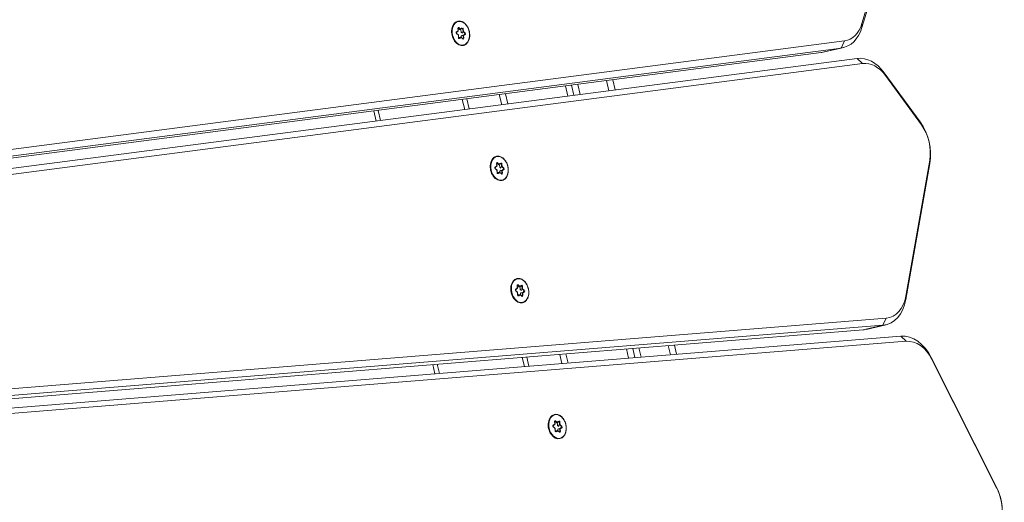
# Model space of a CAD drawing. Extents: x 5477758 to 5478338, y 5918274 to 5918502.
# Tile 104 of 121: x 5477952.204 to 5477952.679, y 5918462.233 to 5918462.466. Entities that reach past the tile are written whole.
import ezdxf

# ---------------------------------------------------------------- set-up
doc = ezdxf.new("R2010")
doc.units = 0
doc.layers.get('0').update_dxf_attribs({"color": 8, "linetype": 'CONTINUOUS', "lineweight": 13})
doc.layers.add('0_PROJEKTOWANE ZABAWKI', color=8, linetype='CONTINUOUS', lineweight=0)

# ---------------------------------------------------------------- blocks, each defined once
blk = doc.blocks.new('zw$CEC1')
for p, q in [((1145.987, -591.837), (1148.444, -593.244)), ((1148.633, -593.292), (1146.176, -591.885)), ((1153.71, -591.583), (1151, -592.734)), ((1151.154, -592.704), (1153.864, -591.553)), ((1153.864, -591.553), (1153.71, -591.583)), ((1155.615, -591.553), (1155.77, -591.583)), ((1155.615, -591.553), (1161.761, -594.164)), ((1161.916, -594.194), (1155.77, -591.583)), ((1171.703, -591.986), (1164.924, -593.637)), ((1165.022, -593.625), (1171.801, -591.975)), ((1171.801, -591.975), (1171.703, -591.986)), ((1151.154, -592.704), (1151, -592.734)), ((1148.444, -593.244), (1148.633, -593.292)), ((1143.858, -659.137), (1150.334, -593.651)), ((1150.334, -593.651), (1150.035, -593.848)), ((1165.022, -593.625), (1164.924, -593.637)), ((1149.07, -594.262), (1142.594, -659.748)), ((1150.035, -593.848), (1143.559, -659.334)), ((1149.07, -594.262), (1149.37, -594.489)), ((1161.761, -594.164), (1161.916, -594.194)), ((1142.894, -659.975), (1149.37, -594.489)), ((1149.37, -594.489), (1149.37, -595.479)), ((1149.375, -595.381), (1149.375, -594.391)), ((1154.586, -657.193), (1163.885, -594.636)), ((1163.885, -594.636), (1163.586, -594.826)), ((1163.586, -594.826), (1154.288, -657.383)), ((1149.37, -595.479), (1142.894, -660.965)), ((1162.576, -595.32), (1153.278, -657.877)), ((1153.576, -658.111), (1162.875, -595.554)), ((1162.576, -595.32), (1162.875, -595.554)), ((1162.875, -595.554), (1162.875, -596.544)), ((1162.886, -595.406), (1162.886, -596.396)), ((1162.875, -596.544), (1153.576, -659.101)), ((1148.875, -605.578), (1148.371, -605.578)), ((1161.988, -605.578), (1161.532, -605.578)), ((1148.341, -605.878), (1148.845, -605.878)), ((1161.487, -605.878), (1161.944, -605.878)), ((1148.173, -607.578), (1148.677, -607.578)), ((1148.706, -607.278), (1148.203, -607.278)), ((1161.691, -607.578), (1161.235, -607.578)), ((1161.735, -607.278), (1161.279, -607.278)), ((1148.144, -607.878), (1148.647, -607.878)), ((1161.19, -607.878), (1161.646, -607.878)), ((1148.36, -610.778), (1147.857, -610.778)), ((1161.215, -610.778), (1160.759, -610.778)), ((1147.827, -611.078), (1148.331, -611.078)), ((1160.714, -611.078), (1161.171, -611.078)), ((1151.103, -611.841), (1151.014, -611.905)), ((1151.025, -611.923), (1151.119, -611.854)), ((1151.068, -611.754), (1151.103, -611.841)), ((1151.119, -611.851), (1151.081, -611.759)), ((1151.118, -611.736), (1151.25, -611.759)), ((1151.118, -611.739), (1151.118, -611.736)), ((1151.119, -611.854), (1151.119, -611.95)), ((1151.245, -611.737), (1151.122, -611.715)), ((1151.156, -611.838), (1151.25, -611.854)), ((1151.333, -611.672), (1151.245, -611.737)), ((1151.25, -611.759), (1151.344, -611.69)), ((1151.25, -611.759), (1151.25, -611.854)), ((1151.25, -611.854), (1151.317, -611.805)), ((1151.344, -611.69), (1151.344, -611.693)), ((1151.394, -611.699), (1151.432, -611.791)), ((1151.394, -611.702), (1151.394, -611.699)), ((1151.405, -611.821), (1151.432, -611.886)), ((1151.444, -611.772), (1151.409, -611.685)), ((1151.432, -611.791), (1151.563, -611.814)), ((1151.432, -611.791), (1151.432, -611.886)), ((1151.567, -611.793), (1151.444, -611.772)), ((1151.58, -611.845), (1151.487, -611.913)), ((1151.5, -611.911), (1151.589, -611.846)), ((1151.563, -611.814), (1151.563, -611.818)), ((1163.852, -611.849), (1163.887, -611.935)), ((1163.903, -611.946), (1163.866, -611.854)), ((1163.902, -611.83), (1164.034, -611.854)), ((1163.902, -611.834), (1163.902, -611.83)), ((1164.029, -611.831), (1163.906, -611.809)), ((1164.117, -611.767), (1164.029, -611.831)), ((1164.034, -611.854), (1164.128, -611.785)), ((1164.034, -611.854), (1164.034, -611.949)), ((1164.128, -611.785), (1164.128, -611.788)), ((1164.179, -611.793), (1164.216, -611.886)), ((1164.179, -611.797), (1164.179, -611.793)), ((1164.228, -611.866), (1164.193, -611.78)), ((1144.323, -612.18), (1144.235, -612.244)), ((1144.246, -612.262), (1144.34, -612.193)), ((1144.246, -612.266), (1144.246, -612.262)), ((1144.257, -612.297), (1144.38, -612.319)), ((1144.389, -612.316), (1144.259, -612.293)), ((1144.288, -612.093), (1144.323, -612.18)), ((1144.34, -612.19), (1144.302, -612.098)), ((1144.32, -612.304), (1144.34, -612.289)), ((1144.339, -612.075), (1144.471, -612.098)), ((1144.339, -612.078), (1144.339, -612.075)), ((1144.34, -612.193), (1144.34, -612.289)), ((1144.466, -612.075), (1144.343, -612.054)), ((1144.377, -612.177), (1144.471, -612.193)), ((1144.38, -612.319), (1144.415, -612.405)), ((1144.429, -612.41), (1144.392, -612.318)), ((1144.554, -612.011), (1144.466, -612.075)), ((1144.471, -612.098), (1144.565, -612.029)), ((1144.471, -612.098), (1144.471, -612.193)), ((1144.471, -612.193), (1144.537, -612.144)), ((1144.565, -612.029), (1144.565, -612.032)), ((1144.615, -612.038), (1144.653, -612.13)), ((1144.615, -612.041), (1144.615, -612.038)), ((1144.626, -612.16), (1144.653, -612.225)), ((1144.665, -612.111), (1144.63, -612.024)), ((1144.653, -612.13), (1144.784, -612.153)), ((1144.653, -612.13), (1144.653, -612.225)), ((1144.653, -612.225), (1144.726, -612.238)), ((1144.788, -612.132), (1144.665, -612.111)), ((1144.704, -612.257), (1144.742, -612.35)), ((1144.704, -612.257), (1144.704, -612.35)), ((1144.801, -612.184), (1144.707, -612.252)), ((1144.721, -612.25), (1144.809, -612.185)), ((1144.756, -612.336), (1144.721, -612.25)), ((1144.784, -612.153), (1144.784, -612.157)), ((1151.025, -611.927), (1151.025, -611.923)), ((1151.036, -611.958), (1151.159, -611.98)), ((1151.168, -611.977), (1151.038, -611.954)), ((1151.099, -611.965), (1151.119, -611.95)), ((1151.159, -611.98), (1151.194, -612.066)), ((1151.208, -612.071), (1151.171, -611.979)), ((1151.354, -612.01), (1151.261, -612.078)), ((1151.27, -612.08), (1151.358, -612.015)), ((1151.484, -612.033), (1151.355, -612.01)), ((1151.358, -612.015), (1151.481, -612.037)), ((1151.432, -611.886), (1151.505, -611.899)), ((1151.484, -611.919), (1151.521, -612.011)), ((1151.484, -611.919), (1151.484, -612.011)), ((1151.535, -611.997), (1151.5, -611.911)), ((1151.521, -612.011), (1151.521, -612.014)), ((1157.08, -612.211), (1156.992, -612.275)), ((1157.002, -612.293), (1157.097, -612.224)), ((1157.002, -612.297), (1157.002, -612.293)), ((1157.013, -612.328), (1157.136, -612.35)), ((1157.145, -612.347), (1157.016, -612.324)), ((1157.045, -612.124), (1157.08, -612.211)), ((1157.096, -612.221), (1157.059, -612.129)), ((1157.076, -612.335), (1157.097, -612.32)), ((1157.095, -612.105), (1157.227, -612.129)), ((1157.095, -612.109), (1157.095, -612.105)), ((1157.097, -612.224), (1157.097, -612.32)), ((1157.222, -612.106), (1157.099, -612.085)), ((1157.134, -612.208), (1157.227, -612.224)), ((1157.31, -612.042), (1157.222, -612.106)), ((1157.227, -612.129), (1157.321, -612.06)), ((1157.227, -612.129), (1157.227, -612.224)), ((1157.227, -612.224), (1157.294, -612.175)), ((1157.321, -612.06), (1157.321, -612.063)), ((1157.372, -612.069), (1157.409, -612.161)), ((1157.372, -612.072), (1157.372, -612.069)), ((1157.382, -612.191), (1157.409, -612.256)), ((1157.421, -612.141), (1157.386, -612.055)), ((1157.409, -612.161), (1157.541, -612.184)), ((1157.409, -612.161), (1157.409, -612.256)), ((1157.409, -612.256), (1157.482, -612.269)), ((1157.544, -612.163), (1157.421, -612.141)), ((1157.461, -612.288), (1157.498, -612.381)), ((1157.461, -612.288), (1157.461, -612.381)), ((1157.557, -612.215), (1157.464, -612.283)), ((1157.477, -612.281), (1157.566, -612.216)), ((1157.512, -612.367), (1157.477, -612.281)), ((1157.541, -612.184), (1157.541, -612.188)), ((1163.887, -611.935), (1163.799, -612)), ((1163.809, -612.018), (1163.904, -611.949)), ((1163.809, -612.022), (1163.809, -612.018)), ((1163.82, -612.053), (1163.943, -612.075)), ((1163.952, -612.072), (1163.823, -612.049)), ((1163.883, -612.06), (1163.904, -612.044)), ((1163.904, -611.949), (1163.904, -612.044)), ((1163.941, -611.933), (1164.034, -611.949)), ((1163.943, -612.075), (1163.978, -612.161)), ((1163.992, -612.166), (1163.955, -612.074)), ((1164.034, -611.949), (1164.101, -611.9)), ((1164.138, -612.105), (1164.045, -612.173)), ((1164.054, -612.174), (1164.142, -612.11)), ((1164.268, -612.127), (1164.139, -612.105)), ((1164.142, -612.11), (1164.265, -612.132)), ((1164.19, -611.916), (1164.216, -611.981)), ((1164.216, -611.886), (1164.348, -611.909)), ((1164.216, -611.886), (1164.216, -611.981)), ((1164.216, -611.981), (1164.289, -611.994)), ((1164.351, -611.888), (1164.228, -611.866)), ((1164.268, -612.013), (1164.305, -612.105)), ((1164.268, -612.013), (1164.268, -612.106)), ((1164.364, -611.94), (1164.271, -612.008)), ((1164.285, -612.006), (1164.373, -611.941)), ((1164.32, -612.092), (1164.285, -612.006)), ((1164.305, -612.105), (1164.305, -612.109)), ((1164.348, -611.909), (1164.348, -611.912)), ((1144.575, -612.349), (1144.482, -612.417)), ((1144.491, -612.419), (1144.579, -612.354)), ((1144.705, -612.372), (1144.575, -612.349)), ((1144.579, -612.354), (1144.702, -612.376)), ((1144.742, -612.35), (1144.742, -612.353)), ((1148.174, -612.658), (1147.671, -612.658)), ((1157.136, -612.35), (1157.171, -612.436)), ((1157.185, -612.441), (1157.148, -612.349)), ((1157.331, -612.38), (1157.238, -612.448)), ((1157.247, -612.45), (1157.335, -612.385)), ((1157.461, -612.403), (1157.332, -612.38)), ((1157.335, -612.385), (1157.458, -612.407)), ((1157.498, -612.381), (1157.498, -612.384)), ((1160.936, -612.658), (1160.48, -612.658)), ((1147.65, -612.87), (1148.153, -612.87)), ((1160.448, -612.87), (1160.904, -612.87)), ((1147.75, -616.946), (1147.247, -616.946)), ((1160.298, -616.946), (1159.842, -616.946)), ((1147.226, -617.158), (1147.729, -617.158)), ((1159.811, -617.158), (1160.267, -617.158))]:
    blk.add_line(p, q)
for centre, major_axis, ratio, start_param, end_param in [((1154.74, -592.795), (-2, 0), 0.707107, 4.171337, 5.253441), ((1154.74, -592.583), (1.7, 0), 0.707107, 1.029744, 2.111848), ((1172.355, -593.323), (-2, 0), 0.707107, 3.961897, 5.044002), ((1172.355, -593.111), (1.7, 0), 0.707107, 0.820305, 1.902409), ((1152.03, -593.947), (-2, 0), 0.707107, 5.253441, 6.213372), ((1152.03, -593.735), (-1.7, 0), 0.707107, 5.253441, 6.213372), ((1147.375, -594.178), (1.7, 0), 0.707107, 6.213372, 7.173303), ((1147.375, -594.391), (2, 0), 0.707107, 6.213372, 7.173303), ((1165.575, -594.974), (-2, 0), 0.707107, 5.044002, 6.178466), ((1165.575, -594.762), (-1.7, 0), 0.707107, 5.044002, 6.178466), ((1160.886, -595.194), (1.7, 0), 0.707107, 6.178466, 7.31293), ((1160.886, -595.406), (2, 0), 0.707107, 6.178466, 7.31293), ((1147.375, -595.381), (2, 0), 0.707107, 6.213372, 6.283185), ((1160.886, -596.396), (2, 0), 0.707107, 6.178466, 6.283185), ((1151.111, -611.746), (-0.045, 0), 0.707107, 4.467995, 6.56239), ((1151.068, -611.765), (0.0139, 0.0056), 0.679724, 0, 1.301881), ((1151.111, -611.756), (-0.03, 0), 0.707107, 4.467995, 6.283185), ((1151.301, -611.89), (0.25, 0), 0.707107, 2.189614, 2.547433), ((1151.103, -611.851), (0.0166, -0.0047), 0.601017, 0.16912, 1.739916), ((1151.122, -611.725), (0.0026, 0.0148), 0.171098, 0.800479, 2.371275), ((1151.245, -611.747), (0.0037, -0.0158), 0.19164, 0.688736, 2.259533), ((1151.301, -611.89), (0.25, 0), 0.707107, 1.142416, 1.510388), ((1151.366, -611.694), (0.045, 0), 0.707107, 0.279204, 2.3736), ((1151.333, -611.683), (-0.0089, 0.0121), 0.508626, 3.748748, 5.319544), ((1151.366, -611.705), (0.03, 0), 0.707107, 0.279204, 2.3736), ((1151.409, -611.696), (-0.0139, -0.0056), 0.679724, 4.443473, 6.01427), ((1151.444, -611.782), (-0.0104, -0.0129), 0.462667, 4.192773, 5.763569), ((1151.301, -611.89), (0.25, 0), 0.707107, 0.130169, 0.46319), ((1151.567, -611.804), (0.0026, 0.0148), 0.171098, 0.800479, 2.371275), ((1151.556, -611.835), (0.03, 0), 0.707107, 0, 1.326402), ((1151.556, -611.824), (0.045, 0), 0.707107, 5.515192, 7.609587), ((1151.589, -611.857), (-0.0089, 0.0121), 0.508626, 5.319544, 6.283185), ((1163.895, -611.84), (-0.045, 0), 0.707107, 4.467995, 6.56239), ((1163.852, -611.86), (0.0139, 0.0056), 0.679724, 0, 1.301881), ((1163.895, -611.851), (-0.03, 0), 0.707107, 4.467995, 6.283185), ((1164.086, -611.985), (0.25, 0), 0.707107, 2.189614, 2.547433), ((1163.906, -611.82), (0.0026, 0.0148), 0.171098, 0.800479, 2.371275), ((1164.029, -611.842), (0.0037, -0.0158), 0.19164, 0.688736, 2.259533), ((1164.086, -611.985), (0.25, 0), 0.707107, 1.142416, 1.510388), ((1164.15, -611.789), (0.045, 0), 0.707107, 0.279204, 2.3736), ((1164.117, -611.777), (-0.0089, 0.0121), 0.508626, 3.748748, 5.319544), ((1164.15, -611.799), (0.03, 0), 0.707107, 0.279204, 2.3736), ((1164.193, -611.791), (-0.0139, -0.0056), 0.679724, 4.443473, 6.01427), ((1144.522, -612.229), (-0.6, 0), 0.707107, 0, 3.141593), ((1144.268, -612.266), (-0.045, 0), 0.707107, 5.515192, 7.609587), ((1144.235, -612.255), (-0.0089, 0.0121), 0.508626, 3.748748, 5.319544), ((1144.268, -612.277), (-0.03, 0), 0.707107, 5.515192, 6.283185), ((1144.257, -612.308), (0.0026, 0.0148), 0.171098, 0, 0.800479), ((1144.522, -612.229), (-0.25, 0), 0.707107, 0.095219, 0.407877), ((1144.332, -612.085), (-0.045, 0), 0.707107, 4.467995, 6.56239), ((1144.288, -612.104), (0.0139, 0.0056), 0.679724, 0, 1.301881), ((1144.332, -612.095), (-0.03, 0), 0.707107, 4.467995, 6.283185), ((1144.522, -612.229), (0.25, 0), 0.707107, 2.189614, 2.547433), ((1144.323, -612.19), (0.0166, -0.0047), 0.601017, 0.16912, 1.739916), ((1144.343, -612.064), (0.0026, 0.0148), 0.171098, 0.800479, 2.371275), ((1144.38, -612.33), (-0.0104, -0.0129), 0.462667, 2.890892, 4.192773), ((1144.466, -612.086), (0.0037, -0.0158), 0.19164, 0.688736, 2.259533), ((1144.522, -612.229), (0.25, 0), 0.707107, 1.142416, 1.510388), ((1144.586, -612.033), (0.045, 0), 0.707107, 0.279204, 2.3736), ((1144.554, -612.021), (-0.0089, 0.0121), 0.508626, 3.748748, 5.319544), ((1144.586, -612.044), (0.03, 0), 0.707107, 0.279204, 2.3736), ((1144.63, -612.035), (-0.0139, -0.0056), 0.679724, 4.443473, 6.01427), ((1144.665, -612.121), (-0.0104, -0.0129), 0.462667, 4.192773, 5.763569), ((1144.522, -612.229), (-0.25, 0), 0.707107, 2.244927, 2.557585), ((1144.713, -612.345), (0.045, 0), 0.707107, 4.467995, 6.56239), ((1144.721, -612.26), (-0.0166, 0.0047), 0.601017, 4.881509, 6.452305), ((1144.756, -612.347), (-0.0139, -0.0056), 0.679724, 4.443473, 6.01427), ((1144.522, -612.229), (0.25, 0), 0.707107, 0.130169, 0.46319), ((1144.788, -612.143), (0.0026, 0.0148), 0.171098, 0.800479, 2.371275), ((1144.777, -612.174), (0.03, 0), 0.707107, 0, 1.326402), ((1144.777, -612.163), (0.045, 0), 0.707107, 5.515192, 7.609587), ((1144.809, -612.196), (-0.0089, 0.0121), 0.508626, 5.319544, 6.283185), ((1151.301, -611.89), (-0.6, 0), 0.707107, 0, 3.141593), ((1151.047, -611.928), (-0.045, 0), 0.707107, 5.515192, 7.609587), ((1151.014, -611.916), (-0.0089, 0.0121), 0.508626, 3.748748, 5.319544), ((1151.047, -611.938), (-0.03, 0), 0.707107, 5.515192, 6.283185), ((1151.036, -611.969), (0.0026, 0.0148), 0.171098, 0, 0.800479), ((1151.301, -611.89), (-0.25, 0), 0.707107, 0.095219, 0.407877), ((1151.159, -611.991), (-0.0104, -0.0129), 0.462667, 2.890892, 4.192773), ((1151.194, -612.077), (0.0139, 0.0056), 0.679724, 0, 1.301881), ((1151.237, -612.058), (-0.045, 0), 0.707107, 0.279204, 2.3736), ((1151.301, -611.89), (-0.25, 0), 0.707107, 1.152569, 1.475438), ((1151.27, -612.09), (-0.0089, 0.0121), 0.508626, 5.319544, 6.283185), ((1151.358, -612.026), (0.0037, -0.0158), 0.19164, 2.259533, 3.223174), ((1151.301, -611.89), (-0.25, 0), 0.707107, 2.244927, 2.557585), ((1151.492, -612.006), (0.045, 0), 0.707107, 4.467995, 6.56239), ((1151.481, -612.048), (0.0026, 0.0148), 0.171098, 0, 0.800479), ((1151.5, -611.922), (-0.0166, 0.0047), 0.601017, 4.881509, 6.452305), ((1151.535, -612.008), (-0.0139, -0.0056), 0.679724, 4.443473, 6.01427), ((1151.492, -612.017), (0.03, 0), 0.707107, 0, 0.279204), ((1157.279, -612.26), (-0.6, 0), 0.707107, 0, 3.141593), ((1157.024, -612.297), (-0.045, 0), 0.707107, 5.515192, 7.609587), ((1156.992, -612.286), (-0.0089, 0.0121), 0.508626, 3.748748, 5.319544), ((1157.024, -612.308), (-0.03, 0), 0.707107, 5.515192, 6.283185), ((1157.013, -612.339), (0.0026, 0.0148), 0.171098, 0, 0.800479), ((1157.279, -612.26), (-0.25, 0), 0.707107, 0.095219, 0.407877), ((1157.088, -612.115), (-0.045, 0), 0.707107, 4.467995, 6.56239), ((1157.045, -612.135), (0.0139, 0.0056), 0.679724, 0, 1.301881), ((1157.088, -612.126), (-0.03, 0), 0.707107, 4.467995, 6.283185), ((1157.279, -612.26), (0.25, 0), 0.707107, 2.189614, 2.547433), ((1157.08, -612.221), (0.0166, -0.0047), 0.601017, 0.16912, 1.739916), ((1157.099, -612.095), (0.0026, 0.0148), 0.171098, 0.800479, 2.371275), ((1157.222, -612.117), (0.0037, -0.0158), 0.19164, 0.688736, 2.259533), ((1157.279, -612.26), (0.25, 0), 0.707107, 1.142416, 1.510388), ((1157.343, -612.064), (0.045, 0), 0.707107, 0.279204, 2.3736), ((1157.31, -612.052), (-0.0089, 0.0121), 0.508626, 3.748748, 5.319544), ((1157.343, -612.074), (0.03, 0), 0.707107, 0.279204, 2.3736), ((1157.386, -612.066), (-0.0139, -0.0056), 0.679724, 4.443473, 6.01427), ((1157.421, -612.152), (-0.0104, -0.0129), 0.462667, 4.192773, 5.763569), ((1157.477, -612.291), (-0.0166, 0.0047), 0.601017, 4.881509, 6.452305), ((1157.279, -612.26), (0.25, 0), 0.707107, 0.130169, 0.46319), ((1157.544, -612.174), (0.0026, 0.0148), 0.171098, 0.800479, 2.371275), ((1157.533, -612.205), (0.03, 0), 0.707107, 0, 1.326402), ((1157.533, -612.194), (0.045, 0), 0.707107, 5.515192, 7.609587), ((1157.566, -612.227), (-0.0089, 0.0121), 0.508626, 5.319544, 6.283185), ((1164.086, -611.985), (-0.6, 0), 0.707107, 0, 3.141593), ((1163.831, -612.022), (-0.045, 0), 0.707107, 5.515192, 7.609587), ((1163.799, -612.011), (-0.0089, 0.0121), 0.508626, 3.748748, 5.319544), ((1163.831, -612.033), (-0.03, 0), 0.707107, 5.515192, 6.283185), ((1163.82, -612.064), (0.0026, 0.0148), 0.171098, 0, 0.800479), ((1164.086, -611.985), (-0.25, 0), 0.707107, 0.095219, 0.407877), ((1163.887, -611.946), (0.0166, -0.0047), 0.601017, 0.16912, 1.739916), ((1163.943, -612.085), (-0.0104, -0.0129), 0.462667, 2.890892, 4.192773), ((1163.978, -612.172), (0.0139, 0.0056), 0.679724, 0, 1.301881), ((1164.022, -612.152), (-0.045, 0), 0.707107, 0.279204, 2.3736), ((1164.086, -611.985), (-0.25, 0), 0.707107, 1.152569, 1.475438), ((1164.054, -612.185), (-0.0089, 0.0121), 0.508626, 5.319544, 6.283185), ((1164.142, -612.12), (0.0037, -0.0158), 0.19164, 2.259533, 3.223174), ((1164.228, -611.877), (-0.0104, -0.0129), 0.462667, 4.192773, 5.763569), ((1164.086, -611.985), (-0.25, 0), 0.707107, 2.244927, 2.557585), ((1164.276, -612.101), (0.045, 0), 0.707107, 4.467995, 6.56239), ((1164.265, -612.142), (0.0026, 0.0148), 0.171098, 0, 0.800479), ((1164.285, -612.016), (-0.0166, 0.0047), 0.601017, 4.881509, 6.452305), ((1164.32, -612.103), (-0.0139, -0.0056), 0.679724, 4.443473, 6.01427), ((1164.276, -612.111), (0.03, 0), 0.707107, 0, 0.279204), ((1164.086, -611.985), (0.25, 0), 0.707107, 0.130169, 0.46319), ((1164.351, -611.899), (0.0026, 0.0148), 0.171098, 0.800479, 2.371275), ((1164.34, -611.929), (0.03, 0), 0.707107, 0, 1.326402), ((1164.34, -611.919), (0.045, 0), 0.707107, 5.515192, 7.609587), ((1164.373, -611.952), (-0.0089, 0.0121), 0.508626, 5.319544, 6.283185), ((1144.415, -612.416), (0.0139, 0.0056), 0.679724, 0, 1.301881), ((1144.458, -612.397), (-0.045, 0), 0.707107, 0.279204, 2.3736), ((1144.522, -612.229), (-0.25, 0), 0.707107, 1.152569, 1.475438), ((1144.491, -612.429), (-0.0089, 0.0121), 0.508626, 5.319544, 6.283185), ((1144.579, -612.365), (0.0037, -0.0158), 0.19164, 2.259533, 3.223174), ((1144.702, -612.386), (0.0026, 0.0148), 0.171098, 0, 0.800479), ((1144.713, -612.356), (0.03, 0), 0.707107, 0, 0.279204), ((1157.136, -612.36), (-0.0104, -0.0129), 0.462667, 2.890892, 4.192773), ((1157.171, -612.447), (0.0139, 0.0056), 0.679724, 0, 1.301881), ((1157.214, -612.427), (-0.045, 0), 0.707107, 0.279204, 2.3736), ((1157.279, -612.26), (-0.25, 0), 0.707107, 1.152569, 1.475438), ((1157.247, -612.46), (-0.0089, 0.0121), 0.508626, 5.319544, 6.283185), ((1157.335, -612.396), (0.0037, -0.0158), 0.19164, 2.259533, 3.223174), ((1157.279, -612.26), (-0.25, 0), 0.707107, 2.244927, 2.557585), ((1157.469, -612.376), (0.045, 0), 0.707107, 4.467995, 6.56239), ((1157.458, -612.417), (0.0026, 0.0148), 0.171098, 0, 0.800479), ((1157.512, -612.378), (-0.0139, -0.0056), 0.679724, 4.443473, 6.01427), ((1157.469, -612.386), (0.03, 0), 0.707107, 0, 0.279204)]:
    blk.add_ellipse(centre, major_axis=major_axis, ratio=ratio, start_param=start_param, end_param=end_param)
for centre in [(1144.522, -612.215), (1151.301, -611.876), (1157.279, -612.246), (1164.086, -611.971)]:
    blk.add_ellipse(centre, major_axis=(0.58, 0), ratio=0.707107)
for points, knots in [([(1143.922, -612.229), (1143.922, -612.184), (1143.932, -612.138), (1143.971, -612.052), (1144.001, -612.011), (1144.076, -611.938), (1144.122, -611.905), (1144.226, -611.852), (1144.284, -611.831), (1144.407, -611.804), (1144.471, -611.798), (1144.6, -611.8), (1144.664, -611.808), (1144.785, -611.839), (1144.842, -611.862), (1144.943, -611.918), (1144.987, -611.953), (1145.058, -612.03), (1145.085, -612.073), (1145.115, -612.154), (1145.122, -612.191), (1145.122, -612.229)], [6.038791, 6.038791, 6.038791, 6.038791, 6.34864, 6.34864, 6.66324, 6.66324, 6.984393, 6.984393, 7.307998, 7.307998, 7.63188, 7.63188, 7.955712, 7.955712, 8.279598, 8.279598, 8.603057, 8.603057, 8.923488, 8.923488, 9.180384, 9.180384, 9.180384, 9.180384]), ([(1150.701, -611.89), (1150.701, -611.845), (1150.711, -611.799), (1150.751, -611.713), (1150.78, -611.672), (1150.855, -611.599), (1150.901, -611.566), (1151.005, -611.513), (1151.064, -611.492), (1151.186, -611.465), (1151.251, -611.459), (1151.379, -611.461), (1151.443, -611.469), (1151.564, -611.5), (1151.621, -611.523), (1151.722, -611.579), (1151.766, -611.614), (1151.838, -611.691), (1151.864, -611.734), (1151.895, -611.815), (1151.901, -611.852), (1151.901, -611.89)], [6.038791, 6.038791, 6.038791, 6.038791, 6.34864, 6.34864, 6.66324, 6.66324, 6.984393, 6.984393, 7.307998, 7.307998, 7.63188, 7.63188, 7.955712, 7.955712, 8.279598, 8.279598, 8.603057, 8.603057, 8.923488, 8.923488, 9.180384, 9.180384, 9.180384, 9.180384]), ([(1151.081, -611.756), (1151.081, -611.756), (1151.081, -611.757), (1151.081, -611.757), (1151.081, -611.757), (1151.081, -611.758), (1151.081, -611.758), (1151.081, -611.758), (1151.081, -611.759), (1151.081, -611.759), (1151.081, -611.759), (1151.081, -611.759)], [0.2443943, 0.2443943, 0.2443943, 0.2443943, 0.3002352, 0.3002352, 0.3560761, 0.3560761, 0.411917, 0.411917, 0.4677579, 0.4677579, 0.5235988, 0.5235988, 0.5235988, 0.5235988]), ([(1151.58, -611.845), (1151.581, -611.844), (1151.582, -611.843), (1151.583, -611.842), (1151.584, -611.841), (1151.585, -611.84), (1151.585, -611.839), (1151.586, -611.838), (1151.586, -611.837), (1151.586, -611.836), (1151.586, -611.835), (1151.586, -611.835)], [2.6179939, 2.6179939, 2.6179939, 2.6179939, 2.7715925, 2.7715925, 2.9251911, 2.9251911, 3.0787897, 3.0787897, 3.2323883, 3.2323883, 3.385987, 3.385987, 3.385987, 3.385987]), ([(1156.679, -612.26), (1156.679, -612.214), (1156.689, -612.169), (1156.728, -612.083), (1156.757, -612.042), (1156.832, -611.969), (1156.878, -611.936), (1156.982, -611.883), (1157.041, -611.862), (1157.163, -611.835), (1157.228, -611.829), (1157.356, -611.831), (1157.42, -611.839), (1157.541, -611.87), (1157.598, -611.892), (1157.699, -611.949), (1157.744, -611.984), (1157.815, -612.061), (1157.842, -612.104), (1157.872, -612.185), (1157.879, -612.222), (1157.879, -612.26)], [6.038791, 6.038791, 6.038791, 6.038791, 6.34864, 6.34864, 6.66324, 6.66324, 6.984393, 6.984393, 7.307998, 7.307998, 7.63188, 7.63188, 7.955712, 7.955712, 8.279598, 8.279598, 8.603057, 8.603057, 8.923488, 8.923488, 9.180384, 9.180384, 9.180384, 9.180384]), ([(1163.486, -611.985), (1163.486, -611.939), (1163.496, -611.894), (1163.535, -611.808), (1163.564, -611.767), (1163.639, -611.693), (1163.685, -611.661), (1163.79, -611.608), (1163.848, -611.587), (1163.971, -611.56), (1164.035, -611.554), (1164.163, -611.556), (1164.227, -611.564), (1164.348, -611.595), (1164.405, -611.617), (1164.506, -611.674), (1164.551, -611.709), (1164.622, -611.786), (1164.649, -611.828), (1164.679, -611.91), (1164.686, -611.947), (1164.686, -611.985)], [6.038791, 6.038791, 6.038791, 6.038791, 6.34864, 6.34864, 6.66324, 6.66324, 6.984393, 6.984393, 7.307998, 7.307998, 7.63188, 7.63188, 7.955712, 7.955712, 8.279598, 8.279598, 8.603057, 8.603057, 8.923488, 8.923488, 9.180384, 9.180384, 9.180384, 9.180384]), ([(1163.865, -611.851), (1163.865, -611.851), (1163.865, -611.851), (1163.865, -611.852), (1163.865, -611.852), (1163.865, -611.852), (1163.865, -611.853), (1163.865, -611.853), (1163.865, -611.853), (1163.866, -611.854), (1163.866, -611.854), (1163.866, -611.854)], [0.2443943, 0.2443943, 0.2443943, 0.2443943, 0.3002352, 0.3002352, 0.3560761, 0.3560761, 0.411917, 0.411917, 0.4677579, 0.4677579, 0.5235988, 0.5235988, 0.5235988, 0.5235988]), ([(1144.238, -612.277), (1144.238, -612.278), (1144.238, -612.279), (1144.239, -612.281), (1144.239, -612.282), (1144.241, -612.285), (1144.243, -612.286), (1144.246, -612.289), (1144.249, -612.29), (1144.254, -612.292), (1144.256, -612.293), (1144.259, -612.293)], [0.244394, 0.244394, 0.244394, 0.244394, 0.509675, 0.509675, 0.774955, 0.774955, 1.040236, 1.040236, 1.305516, 1.305516, 1.570796, 1.570796, 1.570796, 1.570796]), ([(1144.302, -612.095), (1144.302, -612.095), (1144.302, -612.096), (1144.302, -612.096), (1144.302, -612.096), (1144.302, -612.097), (1144.302, -612.097), (1144.302, -612.097), (1144.302, -612.097), (1144.302, -612.098), (1144.302, -612.098), (1144.302, -612.098)], [0.2443943, 0.2443943, 0.2443943, 0.2443943, 0.3002352, 0.3002352, 0.3560761, 0.3560761, 0.411917, 0.411917, 0.4677579, 0.4677579, 0.5235988, 0.5235988, 0.5235988, 0.5235988]), ([(1144.801, -612.184), (1144.802, -612.183), (1144.802, -612.182), (1144.804, -612.181), (1144.805, -612.18), (1144.806, -612.179), (1144.806, -612.178), (1144.807, -612.177), (1144.807, -612.176), (1144.807, -612.175), (1144.807, -612.174), (1144.807, -612.174)], [2.6179939, 2.6179939, 2.6179939, 2.6179939, 2.7715925, 2.7715925, 2.9251911, 2.9251911, 3.0787897, 3.0787897, 3.2323883, 3.2323883, 3.385987, 3.385987, 3.385987, 3.385987]), ([(1151.017, -611.938), (1151.017, -611.939), (1151.017, -611.94), (1151.018, -611.942), (1151.018, -611.943), (1151.02, -611.946), (1151.022, -611.947), (1151.026, -611.95), (1151.028, -611.951), (1151.033, -611.953), (1151.036, -611.954), (1151.038, -611.954)], [0.244394, 0.244394, 0.244394, 0.244394, 0.509675, 0.509675, 0.774955, 0.774955, 1.040236, 1.040236, 1.305516, 1.305516, 1.570796, 1.570796, 1.570796, 1.570796]), ([(1151.208, -612.071), (1151.209, -612.073), (1151.21, -612.075), (1151.214, -612.078), (1151.216, -612.08), (1151.22, -612.082), (1151.223, -612.083), (1151.229, -612.084), (1151.232, -612.085), (1151.238, -612.085), (1151.241, -612.085), (1151.247, -612.084), (1151.25, -612.083), (1151.256, -612.081), (1151.258, -612.08), (1151.26, -612.079), (1151.26, -612.079), (1151.261, -612.078)], [0.523599, 0.523599, 0.523599, 0.523599, 0.927172, 0.927172, 1.204378, 1.204378, 1.47422, 1.47422, 1.746688, 1.746688, 2.021391, 2.021391, 2.295276, 2.295276, 2.566083, 2.566083, 2.617994, 2.617994, 2.617994, 2.617994]), ([(1151.484, -612.033), (1151.487, -612.033), (1151.49, -612.034), (1151.496, -612.033), (1151.499, -612.033), (1151.505, -612.032), (1151.508, -612.031), (1151.513, -612.029), (1151.515, -612.027), (1151.518, -612.025), (1151.519, -612.023), (1151.521, -612.021), (1151.522, -612.019), (1151.522, -612.018), (1151.522, -612.017), (1151.522, -612.017)], [1.570796, 1.570796, 1.570796, 1.570796, 1.844329, 1.844329, 2.119118, 2.119118, 2.392017, 2.392017, 2.661992, 2.661992, 2.936562, 2.936562, 3.253095, 3.253095, 3.385987, 3.385987, 3.385987, 3.385987]), ([(1156.994, -612.308), (1156.994, -612.309), (1156.994, -612.31), (1156.995, -612.312), (1156.996, -612.313), (1156.998, -612.316), (1156.999, -612.317), (1157.003, -612.32), (1157.005, -612.321), (1157.01, -612.323), (1157.013, -612.323), (1157.016, -612.324)], [0.244394, 0.244394, 0.244394, 0.244394, 0.509675, 0.509675, 0.774955, 0.774955, 1.040236, 1.040236, 1.305516, 1.305516, 1.570796, 1.570796, 1.570796, 1.570796]), ([(1157.058, -612.126), (1157.058, -612.126), (1157.058, -612.126), (1157.058, -612.127), (1157.058, -612.127), (1157.058, -612.127), (1157.058, -612.128), (1157.058, -612.128), (1157.058, -612.128), (1157.058, -612.129), (1157.059, -612.129), (1157.059, -612.129)], [0.2443943, 0.2443943, 0.2443943, 0.2443943, 0.3002352, 0.3002352, 0.3560761, 0.3560761, 0.411917, 0.411917, 0.4677579, 0.4677579, 0.5235988, 0.5235988, 0.5235988, 0.5235988]), ([(1157.557, -612.215), (1157.558, -612.214), (1157.559, -612.213), (1157.56, -612.212), (1157.561, -612.211), (1157.562, -612.209), (1157.562, -612.209), (1157.563, -612.207), (1157.563, -612.207), (1157.563, -612.206), (1157.563, -612.205), (1157.563, -612.205)], [2.6179939, 2.6179939, 2.6179939, 2.6179939, 2.7715925, 2.7715925, 2.9251911, 2.9251911, 3.0787897, 3.0787897, 3.2323883, 3.2323883, 3.385987, 3.385987, 3.385987, 3.385987]), ([(1163.801, -612.033), (1163.801, -612.034), (1163.801, -612.035), (1163.802, -612.037), (1163.803, -612.038), (1163.805, -612.041), (1163.806, -612.042), (1163.81, -612.044), (1163.812, -612.046), (1163.817, -612.048), (1163.82, -612.048), (1163.823, -612.049)], [0.244394, 0.244394, 0.244394, 0.244394, 0.509675, 0.509675, 0.774955, 0.774955, 1.040236, 1.040236, 1.305516, 1.305516, 1.570796, 1.570796, 1.570796, 1.570796]), ([(1163.992, -612.166), (1163.993, -612.168), (1163.994, -612.17), (1163.998, -612.173), (1164, -612.174), (1164.005, -612.177), (1164.007, -612.178), (1164.013, -612.179), (1164.016, -612.18), (1164.022, -612.18), (1164.026, -612.18), (1164.032, -612.179), (1164.035, -612.178), (1164.04, -612.176), (1164.042, -612.175), (1164.044, -612.173), (1164.045, -612.173), (1164.045, -612.173)], [0.523599, 0.523599, 0.523599, 0.523599, 0.927172, 0.927172, 1.204378, 1.204378, 1.47422, 1.47422, 1.746688, 1.746688, 2.021391, 2.021391, 2.295276, 2.295276, 2.566083, 2.566083, 2.617994, 2.617994, 2.617994, 2.617994]), ([(1164.268, -612.127), (1164.271, -612.128), (1164.274, -612.128), (1164.281, -612.128), (1164.284, -612.128), (1164.289, -612.126), (1164.292, -612.125), (1164.297, -612.123), (1164.299, -612.122), (1164.302, -612.119), (1164.304, -612.118), (1164.305, -612.115), (1164.306, -612.114), (1164.306, -612.112), (1164.306, -612.112), (1164.306, -612.111)], [1.570796, 1.570796, 1.570796, 1.570796, 1.844329, 1.844329, 2.119118, 2.119118, 2.392017, 2.392017, 2.661992, 2.661992, 2.936562, 2.936562, 3.253095, 3.253095, 3.385987, 3.385987, 3.385987, 3.385987]), ([(1164.364, -611.94), (1164.365, -611.939), (1164.366, -611.938), (1164.367, -611.936), (1164.368, -611.936), (1164.369, -611.934), (1164.369, -611.934), (1164.37, -611.932), (1164.37, -611.932), (1164.37, -611.931), (1164.37, -611.93), (1164.37, -611.929)], [2.6179939, 2.6179939, 2.6179939, 2.6179939, 2.7715925, 2.7715925, 2.9251911, 2.9251911, 3.0787897, 3.0787897, 3.2323883, 3.2323883, 3.385987, 3.385987, 3.385987, 3.385987]), ([(1144.429, -612.41), (1144.43, -612.412), (1144.431, -612.414), (1144.435, -612.417), (1144.437, -612.419), (1144.441, -612.421), (1144.444, -612.422), (1144.45, -612.423), (1144.453, -612.424), (1144.459, -612.424), (1144.462, -612.424), (1144.468, -612.423), (1144.471, -612.422), (1144.476, -612.42), (1144.479, -612.419), (1144.481, -612.418), (1144.481, -612.417), (1144.482, -612.417)], [0.523599, 0.523599, 0.523599, 0.523599, 0.927172, 0.927172, 1.204378, 1.204378, 1.47422, 1.47422, 1.746688, 1.746688, 2.021391, 2.021391, 2.295276, 2.295276, 2.566083, 2.566083, 2.617994, 2.617994, 2.617994, 2.617994]), ([(1144.705, -612.372), (1144.708, -612.372), (1144.711, -612.372), (1144.717, -612.372), (1144.72, -612.372), (1144.726, -612.371), (1144.729, -612.37), (1144.734, -612.367), (1144.736, -612.366), (1144.739, -612.364), (1144.74, -612.362), (1144.742, -612.359), (1144.743, -612.358), (1144.743, -612.356), (1144.743, -612.356), (1144.743, -612.356)], [1.570796, 1.570796, 1.570796, 1.570796, 1.844329, 1.844329, 2.119118, 2.119118, 2.392017, 2.392017, 2.661992, 2.661992, 2.936562, 2.936562, 3.253095, 3.253095, 3.385987, 3.385987, 3.385987, 3.385987]), ([(1157.185, -612.441), (1157.186, -612.443), (1157.187, -612.445), (1157.191, -612.448), (1157.193, -612.45), (1157.198, -612.452), (1157.2, -612.453), (1157.206, -612.454), (1157.209, -612.455), (1157.215, -612.455), (1157.218, -612.455), (1157.225, -612.454), (1157.227, -612.453), (1157.233, -612.451), (1157.235, -612.45), (1157.237, -612.449), (1157.238, -612.448), (1157.238, -612.448)], [0.523599, 0.523599, 0.523599, 0.523599, 0.927172, 0.927172, 1.204378, 1.204378, 1.47422, 1.47422, 1.746688, 1.746688, 2.021391, 2.021391, 2.295276, 2.295276, 2.566083, 2.566083, 2.617994, 2.617994, 2.617994, 2.617994]), ([(1157.461, -612.403), (1157.464, -612.403), (1157.467, -612.403), (1157.473, -612.403), (1157.477, -612.403), (1157.482, -612.401), (1157.485, -612.401), (1157.49, -612.398), (1157.492, -612.397), (1157.495, -612.394), (1157.496, -612.393), (1157.498, -612.39), (1157.499, -612.389), (1157.499, -612.387), (1157.499, -612.387), (1157.499, -612.386)], [1.570796, 1.570796, 1.570796, 1.570796, 1.844329, 1.844329, 2.119118, 2.119118, 2.392017, 2.392017, 2.661992, 2.661992, 2.936562, 2.936562, 3.253095, 3.253095, 3.385987, 3.385987, 3.385987, 3.385987])]:
    blk.add_open_spline(points, degree=3, knots=knots)

msp = doc.modelspace()

# ---------------------------------------------------------------- block references
at = {"layer": '0_PROJEKTOWANE ZABAWKI', "xscale": 0.009981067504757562, "yscale": 0.009981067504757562, "zscale": 0.009981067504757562, "rotation": 283.0720937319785}
msp.add_blockref('zw$CEC1', (5477955.78541, 5918474.9692), dxfattribs=at)

doc.saveas('drawing.dxf')
